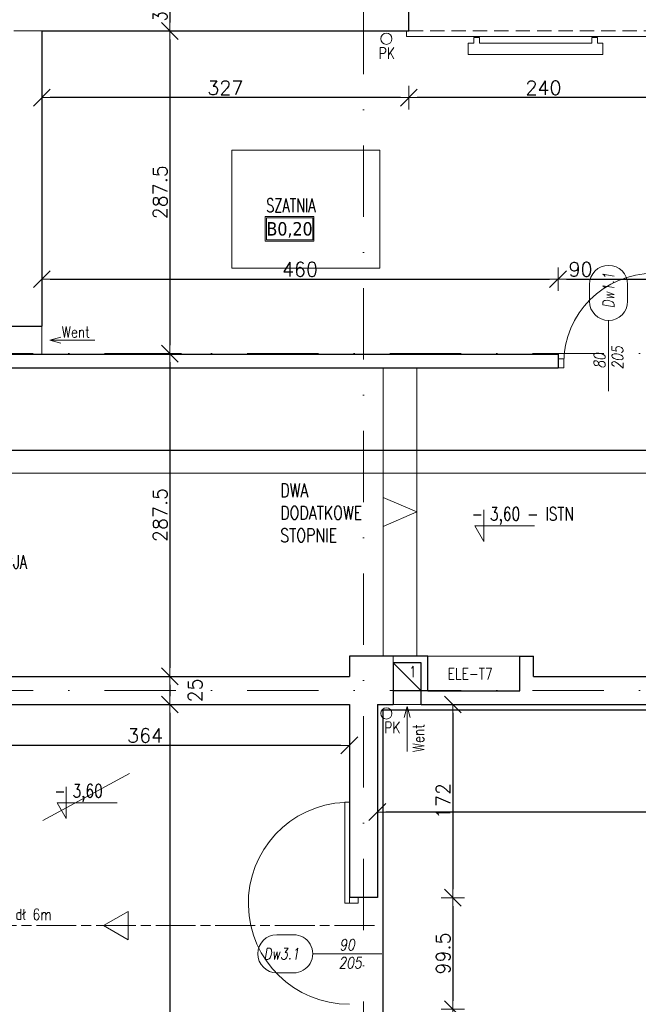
# Model space of a CAD drawing. Header units: millimetres. Extents: x 23192 to 177760, y -399809 to -79279.
# Tile 165 of 256: x 52885 to 53436, y -195219 to -194342. Entities that reach past the tile are written whole.
import ezdxf
from ezdxf.enums import TextEntityAlignment as Align

# ---------------------------------------------------------------- set-up
doc = ezdxf.new("R2010")
doc.units = ezdxf.units.MM
for name, pattern in [('2_3', [1, 0.5, -0.5]), ('CHAIN', [0.3543, 0.2362, -0.0295, 0.0591, -0.0295]), ('DASHDOT', [25.4, 12.7, -6.35, 0, -6.35]), ('HIDDEN', [9.525, 6.35, -3.175])]:
    doc.linetypes.add(name, pattern=pattern)
doc.layers.get('0').update_dxf_attribs({"lineweight": 0})
for name, color, linetype, lineweight in [('!! 0_ Istn-sciany', 3, 'Continuous', 30), ('!! 0_ Istn-widok', 1, 'Continuous', 15), ('!! 0_ Opis', 8, 'Continuous', 13), ('!! 0_Istn-armatura', 6, 'Continuous', 9), ('!! 0_Istn-cienka', 4, 'Continuous', 9), ('!! 0_Istn-drzwi', 1, 'Continuous', 13), ('!! 0_Istn-went', 5, 'Continuous', 13), ('!! 0_Opis_pom', 9, 'Continuous', 13), ('!! 0_Widok', 1, 'Continuous', 15), ('!! 1  WYDZIELENIE PPOŻ', 252, 'Continuous', 0), ('!! 1_droga ewakuacyjna', 3, 'CHAIN', 20), ('!! 2_drzwi opis', 151, 'Continuous', 9), ('!! wymiary osi', 250, 'Continuous', 9), ('0-osie-liniA', 14, 'DASHDOT', 5)]:
    doc.layers.add(name, color=color, linetype=linetype, lineweight=lineweight)
doc.layers.add('!! 0_Istn-grzejniki', color=7, linetype='Continuous', lineweight=0, plot=False)
doc.layers.add('!! 0_ramki', color=66, linetype='Continuous', lineweight=9, plot=False)
doc.styles.add('50', font='ROMANS.shx', dxfattribs={"width": 0.8, "height": 10})
doc.styles.add('ARCHETYP', font='romans.shx', dxfattribs={"height": 15})
doc.styles.add('ARIAL', font='tahoma.ttf')
doc.styles.add('SIMPLEX', font='simplex.shx', dxfattribs={"width": 0.77})
doc.styles.add('TXT', font='simplex.shx')
doc.dimstyles.new('DIM50', dxfattribs={"dimscale": 5, "dimtxt": 2.5, "dimasz": 1.5, "dimexe": 0, "dimexo": 0, "dimgap": 0.5, "dimtad": 1, "dimdec": 4, "dimrnd": 0.5, "dimdsep": 46, "dimtxsty": 'TXT', "dimblk1": 'TICK1', "dimblk2": 'TICK1', "dimsah": 1, "dimcen": 0, "dimse1": 1, "dimse2": 1, "dimclrd": 1, "dimclre": 7, "dimclrt": 9, "dimadec": 0, "dimazin": 0, "dimtfac": 1, "dimtdec": 4, "dimtmove": 2, "dimatfit": 3, "dimldrblk": 'TICK1', "dimfxl": 1, "dimtolj": 1, "dimarcsym": 0})

# ---------------------------------------------------------------- blocks, each defined once
blk = doc.blocks.new('BLOK OSI')
at = {"layer": '0-osie-liniA', "ltscale": 5}
for points in [[(53191.21142, -193626.89479), (53191.21142, -199860.81919)], [(48639.25763, -194702.0883), (55442.2848, -194702.0883)], [(48639.25763, -195002.0883), (55442.2848, -195002.0883)]]:
    blk.add_lwpolyline(points, dxfattribs=at)
blk = doc.blocks.new('1_ok-opis')
blk.add_line((0, 111.61), (0, 50))
for points in [[(-17, 128.61), (-17, 143.61)], [(17, 128.61), (17, 143.61)]]:
    blk.add_lwpolyline(points)
for centre, start, end in [((0, 143.61), 0, 180), ((0, 128.61), 180, 0)]:
    blk.add_arc(centre, 17, start, end)
at = {"style": 'ARCHETYP'}
for tag, height, rotation, p in [('NR', 12, 90, (0, 136.9)), ('NR', 12, 270, (0, 136.9)), ('SZEROKOŚĆ', 10, 90, (-8, 78.29)), ('WYSOKOŚĆ', 10, 270, (-8, 78.29)), ('WYSOKOŚĆ', 10, 90, (8, 78.29)), ('SZEROKOŚĆ', 10, 270, (8, 78.29))]:
    blk.add_attdef(tag, text='', height=height, rotation=rotation, dxfattribs=at).set_placement(p, align=Align.MIDDLE)
blk = doc.blocks.new('TICK1')
at = {"color": 0}
for p, q in [((0, -1.4), (0, 1.4)), ((0, 0), (-1, 0))]:
    blk.add_line(p, q, dxfattribs=at)
at = {"color": 2}
blk.add_line((-1, -1), (1, 1), dxfattribs=at)
blk = doc.blocks.new('*D2421')
at = {"layer": '!! wymiary osi', "color": 1, "lineweight": -2, "transparency": 16777216}
blk.add_line((53018.78, -194321.09), (53018.78, -194344.09), dxfattribs=at)
at = {"layer": 'DEFPOINTS', "color": 0, "transparency": 16777216}
for p in [(52948.71, -194313.59), (52948.71, -194351.59), (53018.78, -194351.59)]:
    blk.add_point(p, dxfattribs=at)
at = {"layer": '!! wymiary osi', "color": 1, "lineweight": -2, "transparency": 16777216, "xscale": 7.5, "yscale": 7.5, "zscale": 7.5}
for p, rotation in [((53018.78, -194313.59), 90), ((53018.78, -194351.59), 270)]:
    blk.add_blockref('TICK1', p, dxfattribs=dict(at, rotation=rotation))
at = {"layer": '!! wymiary osi', "color": 9, "transparency": 16777216, "insert": (53010.03, -194332.59), "char_height": 12.5, "attachment_point": 5, "rotation": 90, "style": 'TXT'}
blk.add_mtext('\\A1;38', dxfattribs=at)
blk = doc.blocks.new('*D2422')
at = {"layer": '!! wymiary osi', "color": 1, "lineweight": -2, "transparency": 16777216}
blk.add_line((53018.78, -194359.09), (53018.78, -194631.59), dxfattribs=at)
at = {"layer": 'DEFPOINTS', "color": 0, "transparency": 16777216}
for p in [(52948.71, -194351.59), (53018.78, -194639.09), (53018.78, -194639.09)]:
    blk.add_point(p, dxfattribs=at)
at = {"layer": '!! wymiary osi', "color": 1, "lineweight": -2, "transparency": 16777216, "xscale": 7.5, "yscale": 7.5, "zscale": 7.5}
for p, rotation in [((53018.78, -194351.59), 90), ((53018.78, -194639.09), 270)]:
    blk.add_blockref('TICK1', p, dxfattribs=dict(at, rotation=rotation))
at = {"layer": '!! wymiary osi', "color": 9, "transparency": 16777216, "insert": (53010.03, -194495.34), "char_height": 12.5, "attachment_point": 5, "rotation": 90, "style": 'TXT'}
blk.add_mtext('\\A1;287.5', dxfattribs=at)
blk = doc.blocks.new('*D2423')
at = {"layer": '!! wymiary osi', "color": 1, "lineweight": -2, "transparency": 16777216}
blk.add_line((53018.78, -194646.59), (53018.78, -194919.09), dxfattribs=at)
at = {"layer": 'DEFPOINTS', "color": 0, "transparency": 16777216}
for p in [(53018.78, -194639.09), (53018.78, -194926.59), (53018.78, -194926.59)]:
    blk.add_point(p, dxfattribs=at)
at = {"layer": '!! wymiary osi', "color": 1, "lineweight": -2, "transparency": 16777216, "xscale": 7.5, "yscale": 7.5, "zscale": 7.5}
for p, rotation in [((53018.78, -194639.09), 90), ((53018.78, -194926.59), 270)]:
    blk.add_blockref('TICK1', p, dxfattribs=dict(at, rotation=rotation))
at = {"layer": '!! wymiary osi', "color": 9, "transparency": 16777216, "insert": (53010.03, -194782.84), "char_height": 12.5, "attachment_point": 5, "rotation": 90, "style": 'TXT'}
blk.add_mtext('\\A1;287.5', dxfattribs=at)
blk = doc.blocks.new('*D2424')
at = {"layer": '!! wymiary osi', "color": 1, "lineweight": -2, "transparency": 16777216}
blk.add_line((53018.78, -194934.09), (53018.78, -194944.09), dxfattribs=at)
at = {"layer": 'DEFPOINTS', "color": 0, "transparency": 16777216}
for p in [(53018.78, -194926.59), (53018.78, -194951.59), (53018.78, -194951.59)]:
    blk.add_point(p, dxfattribs=at)
at = {"layer": '!! wymiary osi', "color": 1, "lineweight": -2, "transparency": 16777216, "xscale": 7.5, "yscale": 7.5, "zscale": 7.5}
for p, rotation in [((53018.78, -194926.59), 90), ((53018.78, -194951.59), 270)]:
    blk.add_blockref('TICK1', p, dxfattribs=dict(at, rotation=rotation))
at = {"layer": '!! wymiary osi', "color": 9, "transparency": 16777216, "insert": (53041.28, -194939.09), "char_height": 12.5, "attachment_point": 5, "rotation": 90, "style": 'TXT'}
blk.add_mtext('\\A1;25', dxfattribs=at)
blk = doc.blocks.new('*D2425')
at = {"layer": '!! wymiary osi', "color": 1, "lineweight": -2, "transparency": 16777216}
blk.add_line((53018.78, -194959.09), (53018.78, -195579.59), dxfattribs=at)
at = {"layer": 'DEFPOINTS', "color": 0, "transparency": 16777216}
for p in [(53018.78, -194951.59), (53018.78, -195587.09), (53018.78, -195587.09)]:
    blk.add_point(p, dxfattribs=at)
at = {"layer": '!! wymiary osi', "color": 1, "lineweight": -2, "transparency": 16777216, "xscale": 7.5, "yscale": 7.5, "zscale": 7.5}
for p, rotation in [((53018.78, -194951.59), 90), ((53018.78, -195587.09), 270)]:
    blk.add_blockref('TICK1', p, dxfattribs=dict(at, rotation=rotation))
at = {"layer": '!! wymiary osi', "color": 9, "transparency": 16777216, "insert": (53010.03, -195269.34), "char_height": 12.5, "attachment_point": 5, "rotation": 90, "style": 'TXT'}
blk.add_mtext('\\A1;635.5', dxfattribs=at)
blk = doc.blocks.new('*D2437')
at = {"layer": '!! wymiary osi', "color": 1, "lineweight": -2, "transparency": 16777216}
blk.add_line((53464.21, -194411.04), (53239.21, -194411.04), dxfattribs=at)
at = {"layer": 'DEFPOINTS', "color": 0, "transparency": 16777216}
for p in [(53231.71, -194351.59), (53471.71, -194351.59), (53231.71, -194411.04)]:
    blk.add_point(p, dxfattribs=at)
at = {"layer": '!! wymiary osi', "color": 1, "lineweight": -2, "transparency": 16777216, "xscale": 7.5, "yscale": 7.5, "zscale": 7.5, "rotation": 180}
blk.add_blockref('TICK1', (53231.71, -194411.04), dxfattribs=at)
at = {"layer": '!! wymiary osi', "color": 1, "lineweight": -2, "transparency": 16777216, "xscale": 7.5, "yscale": 7.5, "zscale": 7.5}
blk.add_blockref('TICK1', (53471.71, -194411.04), dxfattribs=at)
at = {"layer": '!! wymiary osi', "color": 9, "transparency": 16777216, "insert": (53351.71, -194402.29), "char_height": 12.5, "attachment_point": 5, "style": 'TXT'}
blk.add_mtext('\\A1;240', dxfattribs=at)
blk = doc.blocks.new('*D2438')
at = {"layer": '!! wymiary osi', "color": 1, "lineweight": -2, "transparency": 16777216}
blk.add_line((53224.21, -194411.04), (52912.21, -194411.04), dxfattribs=at)
at = {"layer": 'DEFPOINTS', "color": 0, "transparency": 16777216}
for p in [(52904.71, -194351.59), (53231.71, -194351.59), (52904.71, -194411.04)]:
    blk.add_point(p, dxfattribs=at)
at = {"layer": '!! wymiary osi', "color": 1, "lineweight": -2, "transparency": 16777216, "xscale": 7.5, "yscale": 7.5, "zscale": 7.5, "rotation": 180}
blk.add_blockref('TICK1', (52904.71, -194411.04), dxfattribs=at)
at = {"layer": '!! wymiary osi', "color": 1, "lineweight": -2, "transparency": 16777216, "xscale": 7.5, "yscale": 7.5, "zscale": 7.5}
blk.add_blockref('TICK1', (53231.71, -194411.04), dxfattribs=at)
at = {"layer": '!! wymiary osi', "color": 9, "transparency": 16777216, "insert": (53068.21, -194402.29), "char_height": 12.5, "attachment_point": 5, "style": 'TXT'}
blk.add_mtext('\\A1;327', dxfattribs=at)
blk = doc.blocks.new('*D2441')
at = {"layer": '!! wymiary osi', "color": 1, "lineweight": -2, "transparency": 16777216}
blk.add_line((52912.21, -194572.73), (53357.21, -194572.73), dxfattribs=at)
at = {"layer": 'DEFPOINTS', "color": 0, "transparency": 16777216}
for p in [(53364.71, -194572.73), (52904.71, -194639.59), (53364.71, -194639.59)]:
    blk.add_point(p, dxfattribs=at)
at = {"layer": '!! wymiary osi', "color": 1, "lineweight": -2, "transparency": 16777216, "xscale": 7.5, "yscale": 7.5, "zscale": 7.5, "rotation": 180}
blk.add_blockref('TICK1', (52904.71, -194572.73), dxfattribs=at)
at = {"layer": '!! wymiary osi', "color": 1, "lineweight": -2, "transparency": 16777216, "xscale": 7.5, "yscale": 7.5, "zscale": 7.5}
blk.add_blockref('TICK1', (53364.71, -194572.73), dxfattribs=at)
at = {"layer": '!! wymiary osi', "color": 9, "transparency": 16777216, "insert": (53134.71, -194563.98), "char_height": 12.5, "attachment_point": 5, "style": 'TXT'}
blk.add_mtext('\\A1;460', dxfattribs=at)
blk = doc.blocks.new('*D2442')
at = {"layer": '!! wymiary osi', "color": 1, "lineweight": -2, "transparency": 16777216}
blk.add_line((53372.21, -194572.73), (53447.21, -194572.73), dxfattribs=at)
at = {"layer": 'DEFPOINTS', "color": 0, "transparency": 16777216}
for p in [(53454.71, -194572.73), (53364.71, -194639.59), (53454.71, -194639.59)]:
    blk.add_point(p, dxfattribs=at)
at = {"layer": '!! wymiary osi', "color": 1, "lineweight": -2, "transparency": 16777216, "xscale": 7.5, "yscale": 7.5, "zscale": 7.5, "rotation": 180}
blk.add_blockref('TICK1', (53364.71, -194572.73), dxfattribs=at)
at = {"layer": '!! wymiary osi', "color": 1, "lineweight": -2, "transparency": 16777216, "xscale": 7.5, "yscale": 7.5, "zscale": 7.5}
blk.add_blockref('TICK1', (53454.71, -194572.73), dxfattribs=at)
at = {"layer": '!! wymiary osi', "color": 9, "transparency": 16777216, "insert": (53384.75, -194563.98), "char_height": 12.5, "attachment_point": 5, "style": 'TXT'}
blk.add_mtext('\\A1;90', dxfattribs=at)
blk = doc.blocks.new('*D2456')
at = {"layer": '!! wymiary osi', "color": 1, "lineweight": -2, "transparency": 16777216}
blk.add_line((53878.21, -195047.47), (53211.21, -195047.47), dxfattribs=at)
at = {"layer": 'DEFPOINTS', "color": 0, "transparency": 16777216}
for p in [(53203.71, -194951.59), (53885.71, -194951.59), (53203.71, -195047.47)]:
    blk.add_point(p, dxfattribs=at)
at = {"layer": '!! wymiary osi', "color": 1, "lineweight": -2, "transparency": 16777216, "xscale": 7.5, "yscale": 7.5, "zscale": 7.5, "rotation": 180}
blk.add_blockref('TICK1', (53203.71, -195047.47), dxfattribs=at)
at = {"layer": '!! wymiary osi', "color": 1, "lineweight": -2, "transparency": 16777216, "xscale": 7.5, "yscale": 7.5, "zscale": 7.5}
blk.add_blockref('TICK1', (53885.71, -195047.47), dxfattribs=at)
at = {"layer": '!! wymiary osi', "color": 9, "transparency": 16777216, "insert": (53544.71, -195038.72), "char_height": 12.5, "attachment_point": 5, "style": 'TXT'}
blk.add_mtext('\\A1;682', dxfattribs=at)
blk = doc.blocks.new('*D2457')
at = {"layer": '!! wymiary osi', "color": 1, "lineweight": -2, "transparency": 16777216}
blk.add_line((53270.97, -194959.09), (53270.97, -195116.22), dxfattribs=at)
at = {"layer": 'DEFPOINTS', "color": 0, "transparency": 16777216}
for p in [(53203.71, -194951.59), (53203.71, -195123.72), (53270.97, -195123.72)]:
    blk.add_point(p, dxfattribs=at)
at = {"layer": '!! wymiary osi', "color": 1, "lineweight": -2, "transparency": 16777216, "xscale": 7.5, "yscale": 7.5, "zscale": 7.5}
for p, rotation in [((53270.97, -194951.59), 90), ((53270.97, -195123.72), 270)]:
    blk.add_blockref('TICK1', p, dxfattribs=dict(at, rotation=rotation))
at = {"layer": '!! wymiary osi', "color": 9, "transparency": 16777216, "insert": (53262.22, -195037.65), "char_height": 12.5, "attachment_point": 5, "rotation": 90, "style": 'TXT'}
blk.add_mtext('\\A1;172', dxfattribs=at)
blk = doc.blocks.new('*D2458')
at = {"layer": '!! wymiary osi', "color": 1, "lineweight": -2, "transparency": 16777216}
blk.add_line((53270.97, -195131.22), (53270.97, -195215.61), dxfattribs=at)
at = {"layer": 'DEFPOINTS', "color": 0, "transparency": 16777216}
for p in [(53203.71, -195123.72), (53199.82, -195223.11), (53270.97, -195223.11)]:
    blk.add_point(p, dxfattribs=at)
at = {"layer": '!! wymiary osi', "color": 1, "lineweight": -2, "transparency": 16777216, "xscale": 7.5, "yscale": 7.5, "zscale": 7.5}
for p, rotation in [((53270.97, -195123.72), 90), ((53270.97, -195223.11), 270)]:
    blk.add_blockref('TICK1', p, dxfattribs=dict(at, rotation=rotation))
at = {"layer": '!! wymiary osi', "color": 9, "transparency": 16777216, "insert": (53262.22, -195173.41), "char_height": 12.5, "attachment_point": 5, "rotation": 90, "style": 'TXT'}
blk.add_mtext('\\A1;99.5', dxfattribs=at)
blk = doc.blocks.new('*D2459')
at = {"layer": '!! wymiary osi', "color": 1, "lineweight": -2, "transparency": 16777216}
blk.add_line((53270.97, -195230.61), (53270.97, -195567.09), dxfattribs=at)
at = {"layer": 'DEFPOINTS', "color": 0, "transparency": 16777216}
for p in [(53199.82, -195223.11), (53203.71, -195574.59), (53270.97, -195574.59)]:
    blk.add_point(p, dxfattribs=at)
at = {"layer": '!! wymiary osi', "color": 1, "lineweight": -2, "transparency": 16777216, "xscale": 7.5, "yscale": 7.5, "zscale": 7.5}
for p, rotation in [((53270.97, -195223.11), 90), ((53270.97, -195574.59), 270)]:
    blk.add_blockref('TICK1', p, dxfattribs=dict(at, rotation=rotation))
at = {"layer": '!! wymiary osi', "color": 9, "transparency": 16777216, "insert": (53262.22, -195398.85), "char_height": 12.5, "attachment_point": 5, "rotation": 90, "style": 'TXT'}
blk.add_mtext('\\A1;351.5', dxfattribs=at)
blk = doc.blocks.new('*D2485')
at = {"layer": '!! wymiary osi', "color": 1, "lineweight": -2, "transparency": 16777216}
blk.add_line((53171.21, -194988.08), (52822.21, -194988.08), dxfattribs=at)
at = {"layer": 'DEFPOINTS', "color": 0, "transparency": 16777216}
for p in [(52814.71, -194951.59), (53178.71, -194951.59), (52814.71, -194988.08)]:
    blk.add_point(p, dxfattribs=at)
at = {"layer": '!! wymiary osi', "color": 1, "lineweight": -2, "transparency": 16777216, "xscale": 7.5, "yscale": 7.5, "zscale": 7.5, "rotation": 180}
blk.add_blockref('TICK1', (52814.71, -194988.08), dxfattribs=at)
at = {"layer": '!! wymiary osi', "color": 1, "lineweight": -2, "transparency": 16777216, "xscale": 7.5, "yscale": 7.5, "zscale": 7.5}
blk.add_blockref('TICK1', (53178.71, -194988.08), dxfattribs=at)
at = {"layer": '!! wymiary osi', "color": 9, "transparency": 16777216, "insert": (52996.71, -194979.33), "char_height": 12.5, "attachment_point": 5, "style": 'TXT'}
blk.add_mtext('\\A1;364', dxfattribs=at)
blk = doc.blocks.new('*D2625')
at = {"layer": '!! wymiary osi', "color": 1, "lineweight": -2, "transparency": 16777216}
blk.add_line((53472.21, -194725.3), (52012.21, -194725.3), dxfattribs=at)
at = {"layer": 'DEFPOINTS', "color": 0, "transparency": 16777216}
for p in [(52004.71, -194725.3), (52004.71, -194767.59), (53479.71, -194767.59)]:
    blk.add_point(p, dxfattribs=at)
at = {"layer": '!! wymiary osi', "color": 1, "lineweight": -2, "transparency": 16777216, "xscale": 7.5, "yscale": 7.5, "zscale": 7.5, "rotation": 180}
blk.add_blockref('TICK1', (52004.71, -194725.3), dxfattribs=at)
at = {"layer": '!! wymiary osi', "color": 1, "lineweight": -2, "transparency": 16777216, "xscale": 7.5, "yscale": 7.5, "zscale": 7.5}
blk.add_blockref('TICK1', (53479.71, -194725.3), dxfattribs=at)
at = {"layer": '!! wymiary osi', "color": 9, "transparency": 16777216, "insert": (52742.21, -194716.55), "char_height": 12.5, "attachment_point": 5, "style": 'TXT'}
blk.add_mtext('\\A1;1475', dxfattribs=at)

msp = doc.modelspace()

# ---------------------------------------------------------------- linework, layer by layer
at = {"layer": '!! 0_ Istn-sciany'}
for points in [[(53231.71142, -194351.5883), (53231.71142, -194325.5883)], [(52904.71142, -194351.5883), (53231.71142, -194351.5883)], [(52904.71142, -194351.5883), (52904.71142, -194614.5883)], [(52865.71142, -194614.5883), (52904.71142, -194614.5883)], [(52865.71142, -194639.5883), (53364.71142, -194639.5883)], [(53364.71142, -194639.5883), (53364.71142, -194651.5883)], [(52554.71142, -194651.5883), (53364.71142, -194651.5883)], [(53178.71142, -194908.5883), (53178.71142, -194926.5883)], [(53248.71142, -194908.5883), (53178.71142, -194908.5883)], [(53242.71142, -194914.5883), (53217.71142, -194914.5883)], [(53217.71142, -194914.5883), (53217.71142, -194939.5883)], [(53242.71142, -194951.5883), (53242.71142, -194914.5883)], [(53248.71142, -194939.5883), (53248.71142, -194908.5883)], [(53330.71142, -194939.5883), (53330.71142, -194908.5883)], [(53330.71142, -194908.5883), (53342.71142, -194908.5883)], [(53342.71142, -194926.5883), (53342.71142, -194908.5883)], [(52814.71142, -194926.5883), (53178.71142, -194926.5883)], [(53342.71142, -194926.5883), (53511.71142, -194926.5883)], [(53217.71142, -194939.5883), (53217.71142, -194951.5883)], [(53248.71142, -194939.5883), (53330.71142, -194939.5883)], [(52814.71142, -194951.5883), (53178.71142, -194951.5883)], [(53178.71142, -194951.5883), (53178.71142, -195123.71718)], [(53203.71142, -194951.5883), (53217.71142, -194951.5883)], [(53203.71142, -194951.5883), (53203.71142, -195123.71718)], [(53242.71142, -194951.5883), (53517.71142, -194951.5883)], [(53203.71142, -195123.71718), (53178.71142, -195123.71718)]]:
    msp.add_lwpolyline(points, dxfattribs=at)
at = {"layer": '!! 0_ Istn-widok'}
for points in [[(52904.71142, -194351.5883), (52879.71142, -194351.5883)], [(53229.71142, -194351.5883), (53229.71142, -194356.5883)], [(53229.71142, -194356.5883), (53473.71142, -194356.5883)], [(53208.71142, -194908.5883), (53208.71142, -194651.5883)], [(53238.71142, -194908.5883), (53238.71142, -194651.5883)], [(53217.71142, -194914.5883), (53217.71142, -194908.5883)], [(53242.71142, -194939.5883), (53248.71142, -194939.5883)]]:
    msp.add_lwpolyline(points, dxfattribs=at)
at = {"layer": '!! 0_ Opis'}
for points in [[(53298.47748, -194778.36369), (53298.47748, -194806.36545)], [(53298.47748, -194806.36545), (53290.39407, -194792.36457)], [(53290.39407, -194792.36457), (53343.82827, -194792.36457)], [(52926.51961, -195025.12942), (52926.51961, -195053.13119)], [(52926.51961, -195053.13119), (52918.43619, -195039.13031)], [(52918.43619, -195039.13031), (52971.8704, -195039.13031)]]:
    msp.add_lwpolyline(points, dxfattribs=at)
at = {"layer": '!! 0_Istn-armatura'}
msp.add_lwpolyline([(53248.71142, -194908.5883), (53330.71142, -194908.5883)], dxfattribs=at)
for centre in [(53211.71802, -194358.5883), (53211.71142, -194959.5883)]:
    msp.add_circle(centre, 5, dxfattribs=at)
at = {"layer": '!! 0_Istn-cienka', "linetype": 'HIDDEN', "ltscale": 2}
msp.add_lwpolyline([(53231.71142, -194351.5883), (53471.71142, -194351.5883)], dxfattribs=at)
at = {"layer": '!! 0_Istn-drzwi'}
for points in [[(53409.71142, -194622.5883), (53409.71142, -194672.5883)], [(53207.71142, -195173.71718), (53157.71142, -195173.71718)]]:
    msp.add_lwpolyline(points, dxfattribs=at)
for points in [[(53369.71142, -194643.5883), (53364.71142, -194643.5883), (53364.71142, -194651.5883), (53369.71142, -194651.5883)], [(53174.71142, -195038.71718), (53174.71142, -195128.71718), (53178.71142, -195128.71718), (53178.71142, -195038.71718)], [(53186.71142, -195128.71718), (53186.71142, -195123.71718), (53178.71142, -195123.71718), (53178.71142, -195128.71718)]]:
    msp.add_lwpolyline(points, close=True, dxfattribs=at)
for centre, radius, start, end in [((53449.71142, -194647.5883), 80, 89.99999996, 179.99999996), ((53178.71142, -195128.71718), 90, 92.54731818, 269.99999996)]:
    msp.add_arc(centre, radius, start, end, dxfattribs=at)
at = {"layer": '!! 0_Istn-grzejniki'}
msp.add_lwpolyline([(53399.71142, -194357.5883), (53399.71142, -194362.5883), (53404.71142, -194362.5883), (53404.71142, -194372.5883), (53284.71142, -194372.5883), (53284.71142, -194362.5883), (53289.71142, -194362.5883), (53289.71142, -194357.5883), (53294.71142, -194357.5883), (53294.71142, -194362.5883), (53394.71142, -194362.5883), (53394.71142, -194357.5883)], close=True, dxfattribs=at)
msp.add_lwpolyline([(52905.61374, -195055.08321), (52982.95092, -195012.97865)], dxfattribs=at)
at = {"layer": '!! 0_Istn-went'}
for points in [[(52904.71142, -194614.5883), (52904.71142, -194639.5883)], [(52911.73547, -194627.0883), (52921.73547, -194624.40881)], [(52951.782, -194627.0883), (52911.73547, -194627.0883)], [(52911.73547, -194627.0883), (52921.73547, -194629.76779)], [(53217.71142, -194914.5883), (53242.71142, -194939.5883)], [(53217.71142, -194951.5883), (53242.71142, -194951.5883)], [(53230.21142, -194953.33133), (53227.53193, -194963.33133)], [(53230.21142, -194993.37786), (53230.21142, -194953.33133)], [(53230.21142, -194953.33133), (53232.89092, -194963.33133)]]:
    msp.add_lwpolyline(points, dxfattribs=at)
msp.add_lwpolyline([(53217.71142, -194939.5883), (53242.71142, -194939.5883), (53242.71142, -194914.5883), (53217.71142, -194914.5883)], close=True, dxfattribs=at)
at = {"layer": '!! 0_Opis_pom', "ltscale": 0.7}
for points in [[(53103.69224, -194538.7635), (53147.21224, -194538.7635), (53147.21224, -194517.0035), (53103.69224, -194517.0035)], [(53104.78024, -194537.6755), (53146.12424, -194537.6755), (53146.12424, -194518.0915), (53104.78024, -194518.0915)]]:
    msp.add_lwpolyline(points, close=True, dxfattribs=at)
at = {"layer": '!! 0_ramki'}
for points in [[(53074.09221, -194457.71458), (53205.84151, -194457.71458), (53205.84151, -194563.07819), (53074.09221, -194563.07819)], [(51280.42916, -198945.67237), (51280.42916, -194745.67237), (54250.42916, -194745.67237), (54250.42916, -198945.67237)]]:
    msp.add_lwpolyline(points, close=True, dxfattribs=at)
at = {"layer": '!! 0_Widok'}
for points in [[(53238.71142, -194780.0883), (53208.71142, -194767.20439)], [(53238.71142, -194780.0883), (53208.71142, -194792.97222)]]:
    msp.add_lwpolyline(points, dxfattribs=at)
at = {"layer": '!! 1  WYDZIELENIE PPOŻ', "color": 20, "linetype": '2_3', "ltscale": 10, "true_color": 0xf65c09, "const_width": 1}
msp.add_lwpolyline([(53208.71142, -195569.5883), (53208.71142, -194956.5883), (54755.5485, -194956.5883), (54755.86901, -194356.5883), (54961.71142, -194356.5883), (54961.71142, -195569.5883)], close=True, dxfattribs=at)
at = {"layer": '!! 1_droga ewakuacyjna', "ltscale": 150}
msp.add_lwpolyline([(52959.59535, -195148.61892), (52981.52916, -195135.95543), (52981.52916, -195161.28241)], close=True, dxfattribs=at)
msp.add_lwpolyline([(53200.99707, -195148.61892), (52556.99707, -195148.61892)], dxfattribs=at)

# ---------------------------------------------------------------- block references
at = {"layer": '!! 2_drzwi opis'}
ref = msp.add_blockref('1_ok-opis', (53409.71142, -194721.07696), dxfattribs=dict(at, xscale=-1, rotation=359.9999963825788))
ref.add_attrib('WYSOKOŚĆ', '80 ', dxfattribs={"layer": '0', "height": 10, "rotation": 89.99999638, "style": '50', "oblique": 10, "width": 0.8}).set_placement((53401.71143, -194642.78611), align=Align.MIDDLE)
ref.add_attrib('SZEROKOŚĆ', '205', dxfattribs={"layer": '0', "height": 10, "rotation": 89.99999638, "style": '50', "oblique": 10, "width": 0.8}).set_placement((53417.71143, -194642.78611), align=Align.MIDDLE)
ref.add_attrib('NR', 'Dw1.1', dxfattribs={"layer": '0', "height": 10, "rotation": 89.99999638, "style": '50', "oblique": 10, "width": 0.8}).set_placement((53409.71143, -194582.86982), align=Align.MIDDLE)
ref = msp.add_blockref('1_ok-opis', (53257.71192, -195173.71717), dxfattribs=dict(at, rotation=90.00000361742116))
ref.add_attrib('WYSOKOŚĆ', '90 ', dxfattribs={"layer": '0', "height": 10, "rotation": 0.00000362, "style": '50', "oblique": 10, "width": 0.8}).set_placement((53179.42107, -195165.71718), align=Align.MIDDLE)
ref.add_attrib('SZEROKOŚĆ', '205', dxfattribs={"layer": '0', "height": 10, "rotation": 0.00000362, "style": '50', "oblique": 10, "width": 0.8}).set_placement((53179.42107, -195181.71718), align=Align.MIDDLE)
ref.add_attrib('NR', 'Dw3.1', dxfattribs={"layer": '0', "height": 10, "rotation": 0.00000362, "style": '50', "oblique": 10, "width": 0.8}).set_placement((53118.23498, -195173.71718), align=Align.MIDDLE)
at = {"layer": '!! wymiary osi'}
msp.add_blockref('BLOK OSI', (0, 63), dxfattribs=at)

# ---------------------------------------------------------------- texts
at = {"layer": '!! 0_ Opis', "style": 'SIMPLEX', "width": 0.75}
for s, p in [('- 3,60 - ISTN', (53287.79003, -194787.78645)), ('- 3,60', (52915.83216, -195034.55219))]:
    msp.add_text(s, height=12, dxfattribs=at).set_placement(p)
at = {"layer": '!! 0_ Opis', "insert": (53117.13586, -194754.87312), "char_height": 12, "attachment_point": 1, "style": 'SIMPLEX'}
msp.add_mtext_dynamic_manual_height_columns('DWA DODATKOWE STOPNIE', width=46.7031119, gutter_width=75, heights=[0], dxfattribs=at)
at = {"layer": '!! 0_Istn-armatura', "style": 'ARCHETYP', "width": 0.8}
for s, p in [('PK', (53204.91761, -194376.37535)), ('ELE-T7', (53266.32087, -194929.34047)), ('PK', (53209.92953, -194977.04165))]:
    msp.add_text(s, height=10, rotation=0.00000004, dxfattribs=at).set_placement(p)
at = {"layer": '!! 0_Istn-went', "style": 'ARCHETYP', "width": 0.8}
for s, rotation, p in [('Went', 359.99999996, (52922.40523, -194624.75808)), ('1', 0.00000004, (53231.87286, -194927.41077)), ('Went', 89.99999996, (53245.24788, -194994.19257))]:
    msp.add_text(s, height=10, rotation=rotation, dxfattribs=at).set_placement(p)
at = {"layer": '!! 0_Opis_pom', "ltscale": 0.7, "style": 'TXT', "width": 0.7}
for s, p in [('SZATNIA', (53126.56737, -194512.95719)), ('KOMUNIKACJA', (52853.07064, -194830.63484))]:
    msp.add_text(s, height=12, dxfattribs=at).set_placement(p, align=Align.CENTER)
at = {"layer": '!! 0_Opis_pom', "ltscale": 0.7, "style": 'ARIAL'}
msp.add_attdef('B0,20', text='', height=11.968, dxfattribs=at).set_placement((53125.45224, -194527.8835), align=Align.MIDDLE_CENTER)
at = {"layer": '!! 1  WYDZIELENIE PPOŻ', "insert": (52881.16121, -195133.6292), "char_height": 10, "attachment_point": 1, "style": '50'}
msp.add_mtext_dynamic_manual_height_columns('dł 6m', width=113.8312425, gutter_width=50, heights=[0], dxfattribs=at)

# ---------------------------------------------------------------- dimensions: what is measured, and where the dimension line sits
at = {"layer": '!! wymiary osi'}
for base, p1, p2, picture, middle in [((53018.78015, -194351.5883), (52948.71142, -194313.5883), (52948.71142, -194351.5883), '*D2421', (53010.03015, -194332.5883)), ((53018.78015, -194639.0883), (52948.71142, -194351.5883), (53018.78015, -194639.0883), '*D2422', (53010.03015, -194495.3383)), ((53018.78015, -194926.5883), (53018.78015, -194639.0883), (53018.78015, -194926.5883), '*D2423', (53010.03015, -194782.8383)), ((53018.78015, -194951.5883), (53018.78015, -194926.5883), (53018.78015, -194951.5883), '*D2424', (53041.28015, -194939.0883)), ((53018.78015, -195587.0883), (53018.78015, -194951.5883), (53018.78015, -195587.0883), '*D2425', (53010.03015, -195269.3383)), ((53270.97285, -195123.71718), (53203.71142, -194951.5883), (53203.71142, -195123.71718), '*D2457', (53262.22285, -195037.65274)), ((53270.97285, -195223.10656), (53203.71142, -195123.71718), (53199.81834, -195223.10656), '*D2458', (53262.22285, -195173.41187)), ((53270.97285, -195574.5883), (53199.81834, -195223.10656), (53203.71142, -195574.5883), '*D2459', (53262.22285, -195398.84743))]:
    dim = msp.add_linear_dim(base=base, p1=p1, p2=p2, angle=90, dimstyle='DIM50', dxfattribs=at)
    dim.commit()
    dim.dimension.update_dxf_attribs({"geometry": picture, "text_midpoint": middle})
for base, p1, p2, picture, middle in [((52904.71142, -194411.04449), (53231.71142, -194351.5883), (52904.71142, -194351.5883), '*D2438', (53068.21142, -194402.29449)), ((53231.71142, -194411.04449), (53471.71142, -194351.5883), (53231.71142, -194351.5883), '*D2437', (53351.71142, -194402.29449)), ((53364.71142, -194572.73014), (52904.71142, -194639.5883), (53364.71142, -194639.5883), '*D2441', (53134.71142, -194563.98014)), ((52004.71142, -194725.30054), (53479.71142, -194767.5883), (52004.71142, -194767.5883), '*D2625', (52742.21142, -194716.55054)), ((52814.71142, -194988.08218), (53178.71142, -194951.5883), (52814.71142, -194951.5883), '*D2485', (52996.71142, -194979.33218)), ((53203.71142, -195047.46722), (53885.71142, -194951.5883), (53203.71142, -194951.5883), '*D2456', (53544.71142, -195038.71722))]:
    dim = msp.add_linear_dim(base=base, p1=p1, p2=p2, dimstyle='DIM50', dxfattribs=at)
    dim.commit()
    dim.dimension.update_dxf_attribs({"geometry": picture, "text_midpoint": middle})
dim = msp.add_linear_dim(base=(53454.71142, -194572.73014), p1=(53364.71142, -194639.5883), p2=(53454.71142, -194639.5883), dimstyle='DIM50', dxfattribs=at)
dim.commit()
dim.dimension.update_dxf_attribs({"geometry": '*D2442', "text_midpoint": (53384.74631, -194563.98014), "dimtype": 160})

doc.saveas('drawing.dxf')
